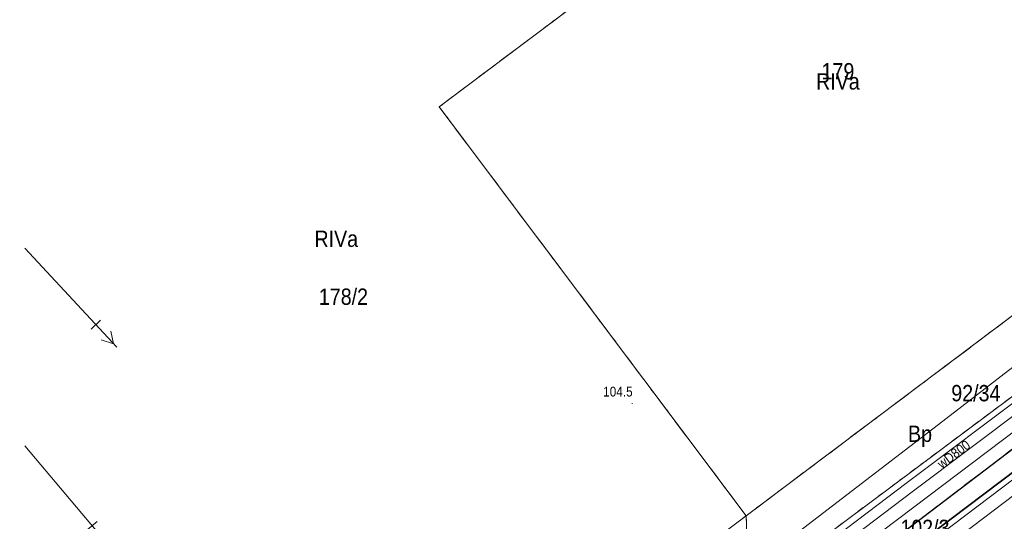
# Model space of a CAD drawing. Extents: x 7490163 to 7490671, y 5783984 to 5784563.
# Tile 8 of 43: x 7490265 to 7490340, y 5784403 to 5784441. Entities that reach past the tile are written whole.
import ezdxf
from ezdxf.enums import TextEntityAlignment as Align

# ---------------------------------------------------------------- set-up
doc = ezdxf.new("R2010")
doc.units = 0
doc.header["$MEASUREMENT"] = 0
for name, pattern in [('1.5_0.5', [2, 1.5, -0.5]), ('218-500', [1, 0.5, -0.5]), ('219-500', [0]), ('l219_500', [0]), ('l32_500', [0])]:
    doc.linetypes.add(name, pattern=pattern)
doc.layers.get('0').update_dxf_attribs({"linetype": 'CONTINUOUS', "lineweight": 5})
doc.layers.get('0').transparency = 0.8
for name, color, linetype, transparency in [('203-Punkt załamania granicy działki nie stabilizowany', 7, 'CONTINUOUS', 0.8), ('210-Oznaczenie użytku', 7, 'CONTINUOUS', 0.8), ('211-Nr działki', 7, 'CONTINUOUS', 0.8), ('216-Granica obrębu', 7, 'CONTINUOUS', 0.8), ('217-Granica konturu klasyfikcyjnego', 7, 'CONTINUOUS', 0.8), ('218-Granica użytku', 7, 'CONTINUOUS', 0.8), ('219-Linia granicy', 7, 'CONTINUOUS', 0.8), ('jezdnia (powierzchnia)', 7, 'CONTINUOUS', 0.8), ('krawężnik (linia)', 7, 'CONTINUOUS', 0.8), ('przewód elektroenergetyczny (linia)', 7, 'CONTINUOUS', 0.8), ('przewód elektroenergetyczny wysokiego napięcia (linia) - symbol', 7, 'CONTINUOUS', 0.8), ('przewód gazowy (linia)', 7, 'CONTINUOUS', 0.8), ('przewód kanalizacyjny - projektowany lub w budowie (linia) - ob. projektowany', 7, 'CONTINUOUS', 0.8), ('przewód wodociągowy (linia)', 7, 'CONTINUOUS', 0.8), ('przewód wodociągowy (linia)-Atr1', 7, 'CONTINUOUS', 0.8), ('punkt wysokościowy naturalny', 7, 'CONTINUOUS', 0.8), ('punkt wysokościowy naturalny-Atr2', 7, 'CONTINUOUS', 0.8)]:
    doc.layers.add(name, color=color, linetype=linetype, transparency=transparency)
doc.styles.get("Standard").update_dxf_attribs({"font": 'txt', "width": 0.75})

# ---------------------------------------------------------------- blocks, each defined once
blk = doc.blocks.new('PW01')
at = {"linetype": 'Continuous', "lineweight": 13}
h = blk.add_hatch(color=0, dxfattribs=at)
edge = h.paths.add_edge_path()
edge.add_arc((0, 0), 0.045, 0, 360)
blk = doc.blocks.new('PE02')
at = {"color": 0, "linetype": 'Continuous', "lineweight": 13}
for p, q in [((10.35, 0), (0, 0)), ((8, -0.5), (8, 0.5)), ((10, 0), (9.134, 0.5)), ((10, 0), (9.134, -0.5))]:
    blk.add_line(p, q, dxfattribs=at)
blk = doc.blocks.new('203')
at = {"linetype": 'Continuous', "lineweight": 0}
h = blk.add_hatch(color=0, dxfattribs=at)
edge = h.paths.add_edge_path()
edge.add_arc((0, 0), 0.045, 0, 360)

msp = doc.modelspace()

# ---------------------------------------------------------------- linework, layer by layer
at = {"layer": '216-Granica obrębu', "color": 7, "linetype": 'l32_500', "lineweight": 35, "flags": 128}
msp.add_lwpolyline([(7490413.255, 5784461.35), (7490268.73, 5784352.29)], dxfattribs=at)
at = {"layer": '217-Granica konturu klasyfikcyjnego', "color": 3, "linetype": '1.5_0.5', "lineweight": 18, "flags": 128}
for points in [[(7490318.54, 5784450.88), (7490296.7, 5784434.48)], [(7490296.7, 5784434.48), (7490320.2, 5784403.19)], [(7490320.2, 5784403.19), (7490351.39, 5784426.62)], [(7490270.23, 5784365.62), (7490320.2, 5784403.19)]]:
    msp.add_lwpolyline(points, dxfattribs=at)
at = {"layer": '218-Granica użytku', "color": 3, "linetype": '218-500', "lineweight": 18, "flags": 128}
for points in [[(7490268.73, 5784352.29), (7490413.255, 5784461.35)], [(7490318.54, 5784450.88), (7490296.7, 5784434.48)], [(7490296.7, 5784434.48), (7490320.2, 5784403.19)], [(7490320.2, 5784403.19), (7490351.39, 5784426.62)], [(7490351.6, 5784420.56), (7490320.4, 5784397.28)], [(7490270.23, 5784365.62), (7490320.2, 5784403.19)], [(7490320.2, 5784403.19), (7490320.4, 5784397.28)]]:
    msp.add_lwpolyline(points, dxfattribs=at)
at = {"layer": '219-Linia granicy', "color": 7, "linetype": 'l219_500', "lineweight": 18, "flags": 128}
msp.add_lwpolyline([(7490413.255, 5784461.35), (7490268.73, 5784352.29)], dxfattribs=at)
at = {"layer": '219-Linia granicy', "color": 7, "linetype": '219-500', "lineweight": 18, "flags": 128}
for points in [[(7490413.255, 5784461.35), (7490268.73, 5784352.29)], [(7490296.7, 5784434.48), (7490318.54, 5784450.88)], [(7490296.7, 5784434.48), (7490320.2, 5784403.19)], [(7490351.39, 5784426.62), (7490320.2, 5784403.19)], [(7490351.6, 5784420.56), (7490320.4, 5784397.28)], [(7490320.2, 5784403.19), (7490270.23, 5784365.62)], [(7490320.2, 5784403.19), (7490320.4, 5784397.28)]]:
    msp.add_lwpolyline(points, dxfattribs=at)
at = {"layer": 'jezdnia (powierzchnia)', "color": 7, "linetype": '1.5_0.5', "lineweight": 18, "flags": 128}
msp.add_lwpolyline([(7490264.97, 5784351.404), (7490276.12, 5784359.68), (7490305.84, 5784381.86), (7490341.91, 5784409.31), (7490372.91, 5784432.64), (7490378.92, 5784428.22), (7490378.18, 5784427.68), (7490316.12, 5784380.77), (7490275.71, 5784350.37), (7490272.4, 5784347.89), (7490264.97, 5784342.33)], dxfattribs=at)
at = {"layer": 'krawężnik (linia)', "color": 7, "linetype": 'Continuous', "lineweight": 25, "flags": 128}
msp.add_lwpolyline([(7490276.12, 5784359.68), (7490305.84, 5784381.86), (7490341.91, 5784409.31)], dxfattribs=at)
at = {"layer": 'przewód elektroenergetyczny (linia)', "color": 1, "linetype": 'Continuous', "lineweight": 18, "flags": 128}
msp.add_lwpolyline([(7490264.97, 5784357.098), (7490265.05, 5784357.16), (7490278.51, 5784367.55), (7490306.09, 5784388.06), (7490334.58, 5784409.92), (7490352.44, 5784423.68), (7490376.74, 5784441.33)], dxfattribs=at)
at = {"layer": 'przewód gazowy (linia)', "color": 40, "linetype": 'Continuous', "lineweight": 18, "flags": 128}
msp.add_lwpolyline([(7490415.58, 5784438.75), (7490408.75, 5784434.24), (7490383.44, 5784415.98), (7490371.82, 5784432.53), (7490365.18, 5784428.12), (7490264.97, 5784352.472)], dxfattribs=at)
at = {"layer": 'przewód kanalizacyjny - projektowany lub w budowie (linia) - ob. projektowany', "color": 34, "linetype": 'CONTINUOUS', "lineweight": 18}
for p, q in [((7490320.579, 5784390.849), (7490382.039, 5784437.229)), ((7490321.181, 5784390.051), (7490382.641, 5784436.431))]:
    msp.add_line(p, q, dxfattribs=at)
at = {"layer": 'przewód wodociągowy (linia)', "color": 5, "linetype": 'CONTINUOUS', "lineweight": 18}
for p, q in [((7490332.53, 5784405.74), (7490372.083, 5784435.442)), ((7490333.01, 5784405.1), (7490372.557, 5784434.798)), ((7490293.099, 5784375.989), (7490332.53, 5784405.74)), ((7490293.581, 5784375.351), (7490333.01, 5784405.1))]:
    msp.add_line(p, q, dxfattribs=at)

# ---------------------------------------------------------------- block references
at = {"layer": '203-Punkt załamania granicy działki nie stabilizowany', "color": 7, "linetype": 'Continuous', "lineweight": 18}
for p in [(7490296.7, 5784434.48), (7490320.2, 5784403.19)]:
    msp.add_blockref('203', p, dxfattribs=at)
at = {"layer": 'przewód elektroenergetyczny wysokiego napięcia (linia) - symbol', "color": 1, "linetype": 'Continuous', "lineweight": 18}
for p, rotation in [((7490264.97, 5784423.679), 312.8870000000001), ((7490264.97, 5784408.537), 310.245)]:
    msp.add_blockref('PE02', p, dxfattribs=dict(at, rotation=rotation))
at = {"layer": 'punkt wysokościowy naturalny', "color": 7, "linetype": 'Continuous', "lineweight": 13}
msp.add_blockref('PW01', (7490311.47, 5784411.79), dxfattribs=at)

# ---------------------------------------------------------------- texts
at = {"layer": '210-Oznaczenie użytku', "color": 3, "linetype": 'Continuous', "lineweight": 18, "width": 0.9}
for s, p in [('RIVa', (7490325.55, 5784435.8)), ('RIVa', (7490287.15, 5784423.76)), ('Bp', (7490332.59, 5784408.84))]:
    msp.add_text(s, height=1.25, dxfattribs=at).set_placement(p)
at = {"layer": '211-Nr działki', "color": 7, "linetype": 'Continuous', "lineweight": 18, "width": 0.9}
for s, p in [('179', (7490325.97, 5784436.58)), ('92/34', (7490335.9, 5784411.95))]:
    msp.add_text(s, height=1.25, dxfattribs=at).set_placement(p)
for s, p in [('178/2', (7490287.49, 5784420.58)), ('102/3', (7490332, 5784402.89))]:
    msp.add_text(s, height=1.25, dxfattribs=at).set_placement(p, align=Align.TOP_LEFT)
at = {"layer": 'przewód wodociągowy (linia)-Atr1', "color": 5, "width": 0.9}
msp.add_text('wD800', height=0.75, rotation=37.026, dxfattribs=at).set_placement((7490336.088, 5784407.899), align=Align.MIDDLE_CENTER)
at = {"layer": 'punkt wysokościowy naturalny-Atr2', "color": 7, "width": 0.9}
msp.add_text('104.5', height=0.75, dxfattribs=at).set_placement((7490309.252, 5784412.318))

doc.saveas('drawing.dxf')
